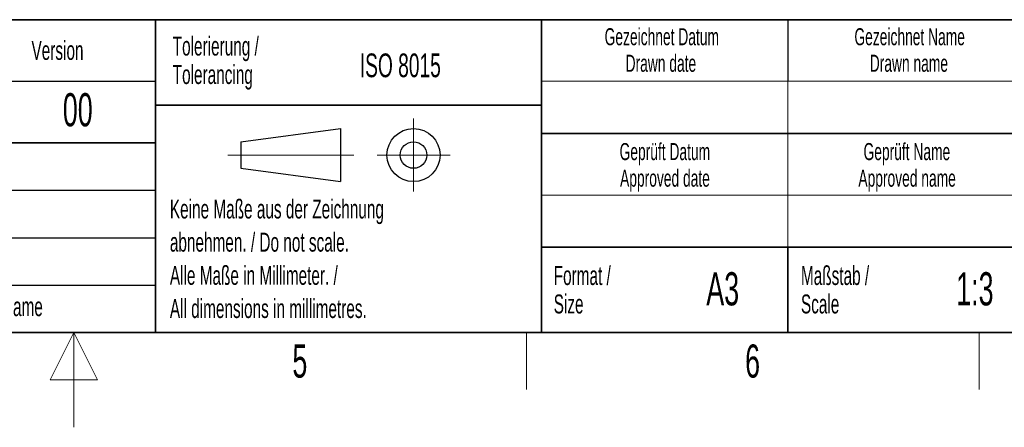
# Model space of a CAD drawing. Header units: millimetres. Extents: x 5 to 418, y 2 to 292.
# Tile 10 of 24: x 211 to 315, y 2 to 45. Entities that reach past the tile are written whole.
import ezdxf

# ---------------------------------------------------------------- set-up
doc = ezdxf.new("R2010")
doc.units = ezdxf.units.MM
doc.layers.add('SLD-0', color=7, linetype='Continuous')
doc.styles.add('SLDTEXTSTYLE0', font='TXT', dxfattribs={"width": 0.605})

msp = doc.modelspace()

# ---------------------------------------------------------------- linework, layer by layer
at = {"layer": 'SLD-0', "lineweight": 35}
for p, q in [((158.1167, 45), (225.6167, 45)), ((225.6167, 45), (225.6167, 32)), ((225.6167, 45), (266.3305, 45)), ((225.6167, 45), (225.6167, 36)), ((266.3305, 12), (266.3305, 45)), ((266.3305, 45), (266.3305, 12)), ((318, 45), (266.3305, 45)), ((225.6167, 36), (266.3305, 36)), ((225.6167, 36), (225.6167, 12)), ((266.3305, 33), (318, 33)), ((158.1167, 32), (225.6167, 32)), ((225.6167, 32), (225.6167, 12)), ((266.3305, 21), (318, 21)), ((292.3305, 21), (292.3305, 12)), ((26, 12), (408, 12)), ((158.1167, 12), (225.6167, 12)), ((225.6167, 12), (266.3305, 12)), ((266.3305, 12), (318, 12))]:
    msp.add_line(p, q, dxfattribs=at)
at = {"layer": 'SLD-0'}
for p, q in [((292.3305, 45), (292.3305, 38.5)), ((158.1167, 38.5), (225.6167, 38.5)), ((158.1167, 27), (225.6167, 27)), ((158.1167, 22), (225.6167, 22)), ((158.1167, 17), (225.6167, 17))]:
    msp.add_line(p, q, dxfattribs=at)
at = {"layer": 'SLD-0', "lineweight": 18}
for p, q in [((266.3305, 38.5), (318, 38.5)), ((292.3305, 38.5), (292.3305, 33)), ((252.8396, 34.5746), (252.8396, 26.8746)), ((292.3305, 33), (292.3305, 26.5)), ((233.2396, 30.7246), (246.5396, 30.7246)), ((248.9896, 30.7246), (256.6896, 30.7246)), ((266.3305, 26.5), (318, 26.5)), ((292.3305, 26.5), (292.3305, 21)), ((217, 12), (214.5, 7)), ((217, 2), (217, 12)), ((219.5, 7), (217, 12)), ((264.75, 6), (264.75, 12)), ((312.5, 6), (312.5, 12)), ((214.5, 7), (219.5, 7))]:
    msp.add_line(p, q, dxfattribs=at)
at = {"layer": 'SLD-0', "lineweight": 25}
for p, q in [((234.6396, 32.1246), (245.1396, 33.5246)), ((245.1396, 33.5246), (245.1396, 27.9246)), ((158.1167, 32), (225.6167, 32)), ((234.6396, 32.1246), (234.6396, 29.3246)), ((234.6396, 29.3246), (245.1396, 27.9246))]:
    msp.add_line(p, q, dxfattribs=at)
for radius in [2.8, 1.4]:
    msp.add_circle((252.8396, 30.7246), radius, dxfattribs=at)

# ---------------------------------------------------------------- texts
at = {"layer": 'SLD-0', "style": 'SLDTEXTSTYLE0'}
for s, insert, char_height, attachment_point in [('Gezeichnet Datum', (279.0254, 44.1039), 1.8, 2), ('Gezeichnet Name', (305.1708, 44.1039), 1.8, 2), ('Version', (212.5452, 42.7601), 2, 1), ('Tolerierung /', (227.4391, 43.2172), 2, 1), ('ISO 8015', (247.1716, 41.4342), 2.5, 1), ('Drawn date', (278.9303, 41.3039), 1.8, 2), ('Drawn name', (305.0871, 41.3039), 1.8, 2), ('Tolerancing', (227.4391, 40.2172), 2, 1), ('00', (217.424, 37.2527), 3.5, 2), ('Geprüft Datum', (279.3494, 31.9851), 1.8, 2), ('Geprüft Name', (304.8762, 31.9851), 1.8, 2), ('Approved date', (279.362, 29.1851), 1.8, 2), ('Approved name', (304.9003, 29.1851), 1.8, 2), ('Keine Maße aus der Zeichnung', (227.1404, 26.0307), 2, 1), ('abnehmen. / Do not scale.', (227.1404, 22.5307), 2, 1), ('Alle Maße in Millimeter. /', (227.1404, 19.0307), 2, 1), ('Format /', (267.6251, 19.0116), 2, 1), ('Maßstab /', (293.7029, 19.0116), 2, 1), ('A3', (285.4515, 18.3609), 3.5, 2), ('1:3', (312.0485, 18.3609), 3.5, 2), ('Name', (209.4275, 15.729), 2, 1), ('All dimensions in millimetres.', (227.1404, 15.5307), 2, 1), ('Size', (267.6251, 16.0116), 2, 1), ('Scale', (293.7029, 16.0116), 2, 1), ('5', (240.8527, 10.743), 3.5, 2), ('6', (288.6027, 10.743), 3.5, 2)]:
    msp.add_mtext(s, dxfattribs=dict(at, insert=insert, char_height=char_height, attachment_point=attachment_point))

doc.saveas('drawing.dxf')
